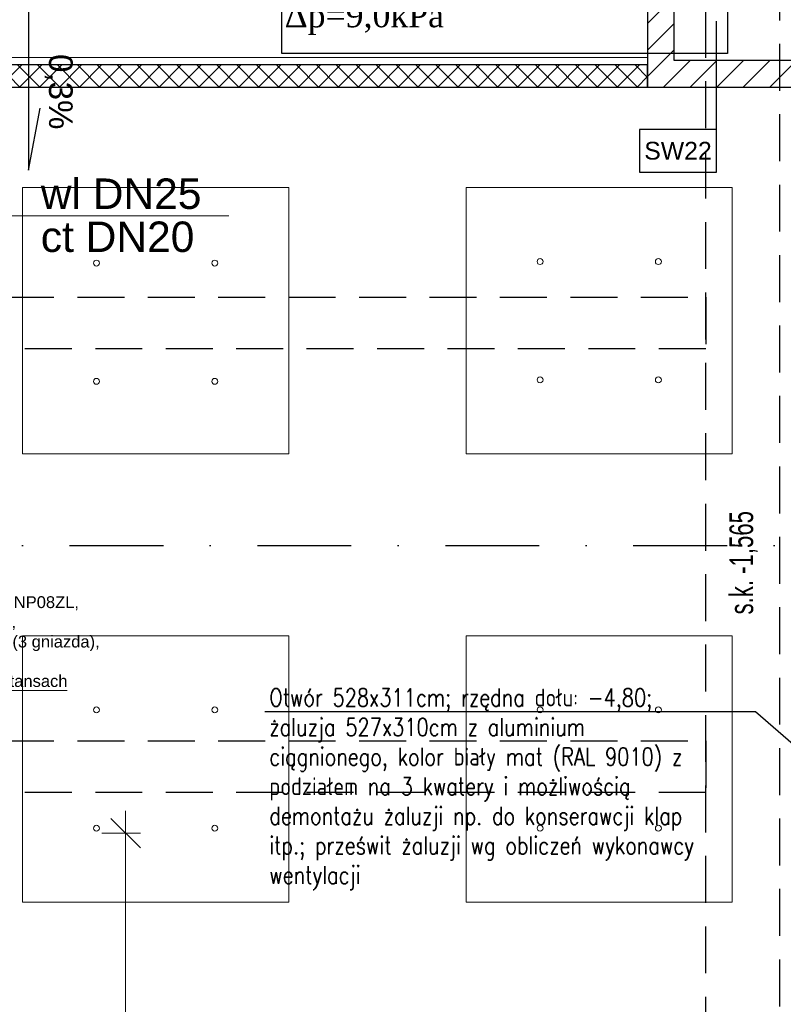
# Model space of a CAD drawing. Header units: centimetres. Extents: x -10702 to 24628, y -4437 to 19798.
# Tile 63 of 92: x 12918 to 13434, y 8890 to 9556. Entities that reach past the tile are written whole.
import ezdxf

# ---------------------------------------------------------------- set-up
doc = ezdxf.new("R2010")
doc.units = ezdxf.units.CM
doc.header["$PDMODE"] = 35
doc.header["$PDSIZE"] = 0.1
for name, pattern in [('Kondygnacja  -0_5$0$HIDDEN', [9.525, 6.35, -3.175]), ('Kondygnacja  -0_5$0$HIDDEN2', [4.7625, 3.175, -1.5875]), ('Osie rzutów$0$DASHDOT2', [12.7, 6.35, -3.175, 0, -3.175])]:
    doc.linetypes.add(name, pattern=pattern)
doc.layers.get('0').update_dxf_attribs({"color": 8})
doc.layers.get('DEFPOINTS').update_dxf_attribs({"color": 8})
for name, color, linetype in [('bgde_AJ_opis', 7, 'Continuous'), ('Kondygnacja  -0_5$0$ARCH_GK', 8, 'Continuous'), ('Kondygnacja  -0_5$0$ARCH_INFO_OPISY_PRZEGRODY', 8, 'Continuous'), ('Kondygnacja  -0_5$0$ARCH_KONSTR_POWYŻEJ RZUTU', 8, 'Kondygnacja  -0_5$0$HIDDEN'), ('Kondygnacja  -0_5$0$ARCH_KONSTR_POWYŻEJ RZUTU_IST', 8, 'Kondygnacja  -0_5$0$HIDDEN2'), ('Kondygnacja  -0_5$0$ARCH_MUROWANE', 8, 'Continuous'), ('Kondygnacja -1$0$ARCH_GK', 8, 'Continuous'), ('Kondygnacja -1$0$ARCH_INFO_OPISY', 8, 'Continuous'), ('Kondygnacja -1$0$ARCH_MUROWANE', 8, 'Continuous'), ('Osie rzutów$0$ARCH_INFO_OSIE_IST', 8, 'Osie rzutów$0$DASHDOT2'), ('Osie rzutów$0$ARCH_INFO_OSIE_OPISY_IST', 8, 'Continuous')]:
    doc.layers.add(name, color=color, linetype=linetype)
for name, color, linetype, lineweight in [('bgde_opis ct 1', 7, 'Continuous', 20), ('bgde_rzędne wl ct', 7, 'Continuous', 25), ('Kondygnacja  -0_5$0$ARCH_WIDOK', 8, 'Continuous', 13), ('RYSUNKOWE_NIEDRUK', 8, 'Continuous', 9), ('SU Lampy kwadratowe  -05$0$ARCH_SUFITY_PODWIESZANE', 8, 'Continuous', 9), ('SYSTEMY AV', 8, 'Continuous', 13)]:
    doc.layers.add(name, color=color, linetype=linetype, lineweight=lineweight)
doc.styles.add('-1 sale konferencyjne$0$Arial', font='arial.ttf')
doc.styles.add('Arial', font='arial.ttf')
doc.styles.add('Kondygnacja  -0_5$0$Arial', font='arial.ttf')
doc.styles.add('Kondygnacja  -0_5$0$BIKTS', font='bikromsw.shx', dxfattribs={"width": 0.8})
doc.styles.add('Kondygnacja -1$0$ROMANS-50-CM', font='romans.shx', dxfattribs={"width": 0.8, "height": 10})
doc.styles.add('Kondygnacja -1$0$Standard', font='txt')
doc.styles.add('Romans', font='Romans.shx')
doc.dimstyles.new('Kondygnacja -1$0$ISO-25', dxfattribs={"dimtxt": 2.5, "dimasz": 2.5, "dimexe": 1.25, "dimexo": 0.625, "dimtad": 1, "dimtxsty": 'Kondygnacja -1$0$Standard', "dimcen": 2.5, "dimadec": 0, "dimazin": 0, "dimtfac": 1, "dimtmove": 0, "dimatfit": 3, "dimfxl": 0, "dimarcsym": 0})
doc.dimstyles.new('Wymiary 1-200', dxfattribs={"dimtxt": 22, "dimasz": 20, "dimexe": 10, "dimexo": 0, "dimgap": 8, "dimtad": 1, "dimrnd": 0.5, "dimzin": 12, "dimdsep": 46, "dimtxsty": 'Romans', "dimblk": 'OBLIQUE', "dimcen": 0.5, "dimdle": 15, "dimclrt": 55, "dimazin": 0, "dimtfac": 1, "dimtmove": 1, "dimatfit": 3, "dimfxl": 0, "dimtolj": 1, "dimtzin": 0, "dimarcsym": 0})

# ---------------------------------------------------------------- blocks, each defined once
blk = doc.blocks.new('Osie rzutów')
at = {"layer": 'Osie rzutów$0$ARCH_INFO_OSIE_IST', "ltscale": 10}
blk.add_line((4436.04, 9200), (15156.54, 9200), dxfattribs=at)
blk = doc.blocks.new('SU Lampy kwadratowe  -05')
at = {"layer": 'SU Lampy kwadratowe  -05$0$ARCH_SUFITY_PODWIESZANE'}
for points in [[(12920, 9442), (13100, 9442), (13100, 9262), (12920, 9262)], [(13220, 9442), (13400, 9442), (13400, 9262), (13220, 9262)], [(12920, 9138.86), (13100, 9138.86), (13100, 8958.86), (12920, 8958.86)], [(13220, 9138.86), (13400, 9138.86), (13400, 8958.86), (13220, 8958.86)]]:
    blk.add_lwpolyline(points, close=True, dxfattribs=at)
for centre in [(12970, 9391), (13050, 9391), (13270, 9392), (13350, 9392), (12970, 9311), (13050, 9311), (13270, 9312), (13350, 9312), (12970, 9088.86), (13050, 9088.86), (13270, 9088.86), (13350, 9088.86), (12970, 9008.86), (13050, 9008.86), (13270, 9008.86), (13350, 9008.86)]:
    blk.add_circle(centre, 2, dxfattribs=at)
blk = doc.blocks.new('Kondygnacja  -0_5$0$konstrukcja istniejąca -0.5')
at = {"layer": 'Kondygnacja  -0_5$0$ARCH_KONSTR_POWYŻEJ RZUTU_IST', "ltscale": 10}
for points in [[(13432, 9825), (13432, 4975), (13382, 4975)], [(13382, 8625), (13382, 9775)], [(12338, 9367.89), (13382, 9367.89), (13382, 9332.89), (12338, 9332.89)], [(12338, 9067.89), (13382, 9067.89), (13382, 9032.89), (12338, 9032.89)]]:
    blk.add_lwpolyline(points, dxfattribs=at)
at = {"layer": 'Kondygnacja  -0_5$0$ARCH_KONSTR_POWYŻEJ RZUTU_IST', "style": 'Kondygnacja  -0_5$0$BIKTS', "width": 0.7}
blk.add_text('s.k. -1,565', height=16, rotation=90, dxfattribs=at).set_placement((13414.08, 9153.39))
blk = doc.blocks.new('Kondygnacja -1$0$_Dot')
at = {"color": 0, "linetype": 'ByBlock', "lineweight": -2}
blk.add_line((-0.5, 0), (-1, 0), dxfattribs=at)
at = {"color": 0, "linetype": 'ByBlock', "const_width": 0.5}
blk.add_lwpolyline([(-0.25, 0, 1), (0.25, 0, 1)], format="xyb", close=True, dxfattribs=at)
blk = doc.blocks.new('_Oblique')
at = {"color": 0, "linetype": 'ByBlock', "lineweight": -2}
blk.add_line((-0.5, -0.5), (0.5, 0.5), dxfattribs=at)
blk = doc.blocks.new('*D335')
at = {"layer": 'DEFPOINTS', "color": 0}
for p in [(-630.08, 4005.51), (-753.43, 3305.51), (-470.31, 3305.51)]:
    blk.add_point(p, dxfattribs=at)
at = {"layer": 'SYSTEMY AV', "color": 0, "lineweight": -2}
for p, q in [((-470.31, 4020.51), (-470.31, 3290.51)), ((-486.31, 4005.51), (-460.31, 4005.51)), ((-486.31, 3305.51), (-460.31, 3305.51))]:
    blk.add_line(p, q, dxfattribs=at)
at = {"layer": 'SYSTEMY AV', "color": 0, "lineweight": -2, "xscale": 20, "yscale": 20, "zscale": 20}
for p, rotation in [((-470.31, 4005.51), 90), ((-470.31, 3305.51), 270)]:
    blk.add_blockref('_Oblique', p, dxfattribs=dict(at, rotation=rotation))
at = {"layer": 'SYSTEMY AV', "color": 55, "insert": (-489.31, 3655.51), "char_height": 22, "attachment_point": 5, "rotation": 90, "style": 'Romans'}
blk.add_mtext('\\A1;700', dxfattribs=at)
blk = doc.blocks.new('A$C59BE0B33')
at = {"layer": 'SYSTEMY AV'}
blk.add_line((-705.157, 4101.924), (-509.758, 4101.997), dxfattribs=at)
at = {"layer": 'SYSTEMY AV', "insert": (-591.253, 4101.967), "char_height": 20, "width": 224.13601, "attachment_point": 8, "style": '-1 sale konferencyjne$0$Arial'}
blk.add_mtext('\\P{\\H0.4x;Projektor NEC NP 4100W/ NP08ZL, \\PWinda Ravell 280 , \\Pdoprowadzić:  zasilanie 230V (3 gniazda), sieć LAN, FO,\\Pmocowanie windy na dystansach }', dxfattribs=at)
at = {"layer": 'SYSTEMY AV'}
dim = blk.add_linear_dim(base=(-470.312, 3305.511), p1=(-630.082, 4005.511), p2=(-753.431, 3305.511), angle=90, dimstyle='Wymiary 1-200', dxfattribs=at)
dim.commit()
dim.dimension.update_dxf_attribs({"geometry": '*D335', "text_midpoint": (-489.312, 3655.511)})

msp = doc.modelspace()

# ---------------------------------------------------------------- hatches: boundary and pattern name
at = {"layer": 'Kondygnacja  -0_5$0$ARCH_MUROWANE', "linetype": 'Continuous', "lineweight": -3}
h = msp.add_hatch(dxfattribs=at)
h.set_pattern_fill('ANSI31', color=256, scale=4, style=0)
h.paths.add_polyline_path([(13342.695, 9510), (13360.695, 9528), (13360.695, 9738), (13342.695, 9756)], flags=0)
h = msp.add_hatch(dxfattribs=at)
h.set_pattern_fill('ANSI31', color=256, scale=4, style=0)
h.paths.add_polyline_path([(13360.695, 9528), (13342.695, 9510), (13447.5, 9510), (13447.5, 9528)], flags=0)
at = {"layer": 'Kondygnacja -1$0$ARCH_MUROWANE', "linetype": 'Continuous', "lineweight": -3}
h = msp.add_hatch(dxfattribs=at)
h.set_pattern_fill('ANSI37', color=256, scale=3, style=0)
h.paths.add_polyline_path([(12270, 9510), (13342.695, 9510), (13342.695, 9525), (12270, 9525)])
h.paths.add_polyline_path([(12270, 9525), (12255, 9525), (12255, 8635.5), (12270, 8635.5)])

# ---------------------------------------------------------------- linework, layer by layer
at = {"layer": 'bgde_AJ_opis'}
msp.add_lwpolyline([(13095.428, 9653.378), (13396.73, 9653.378), (13396.73, 9532.731), (13095.428, 9532.731)], close=True, dxfattribs=at)
at = {"layer": 'bgde_opis ct 1'}
for q in [(12873.862, 9422.856), (13059.571, 9422.965)]:
    msp.add_line((12925.339, 9422.965), q, dxfattribs=at)
at = {"layer": 'bgde_rzędne wl ct'}
for p, q in [((12924.106, 9577.817), (12924.106, 9453.827)), ((12924.106, 9453.827), (12932.011, 9495.813))]:
    msp.add_line(p, q, dxfattribs=at)
at = {"layer": 'Kondygnacja  -0_5$0$ARCH_GK', "linetype": 'Continuous', "lineweight": -3}
for p, q in [((13342.695, 9525), (12493.5, 9525)), ((13342.695, 9510), (13342.695, 9525)), ((12508.5, 9510), (13342.695, 9510))]:
    msp.add_line(p, q, dxfattribs=at)
at = {"layer": 'Kondygnacja  -0_5$0$ARCH_INFO_OPISY_PRZEGRODY'}
msp.add_lwpolyline([(13389.26, 9481.287), (13389.26, 9554.511)], dxfattribs=at)
msp.add_lwpolyline([(13337.26, 9452.487), (13389.26, 9452.487), (13389.26, 9481.287), (13337.26, 9481.287), (13337.26, 9452.487)], close=True, dxfattribs=at)
at = {"layer": 'Kondygnacja  -0_5$0$ARCH_MUROWANE', "linetype": 'Continuous', "lineweight": -3}
for p, q in [((13342.695, 9756), (13342.695, 9510)), ((13360.695, 9528), (13360.695, 9738)), ((13447.5, 9528), (13360.695, 9528)), ((13342.695, 9510), (13447.5, 9510))]:
    msp.add_line(p, q, dxfattribs=at)
at = {"layer": 'Kondygnacja  -0_5$0$ARCH_WIDOK'}
msp.add_lwpolyline([(12250, 9510), (12250, 9510), (12250, 9530), (13342.695, 9530)], dxfattribs=at)
at = {"layer": 'Kondygnacja -1$0$ARCH_GK', "linetype": 'Continuous', "lineweight": -3}
msp.add_lwpolyline([(12270, 9510), (13342.695, 9510), (13342.695, 9525), (12270, 9525)], close=True, dxfattribs=at)

# ---------------------------------------------------------------- block references
at = {"layer": 'Kondygnacja  -0_5$0$ARCH_KONSTR_POWYŻEJ RZUTU'}
msp.add_blockref('Kondygnacja  -0_5$0$konstrukcja istniejąca -0.5', (0, 0), dxfattribs=at)
at = {"layer": 'Osie rzutów$0$ARCH_INFO_OSIE_OPISY_IST'}
msp.add_blockref('Osie rzutów', (0, 0), dxfattribs=at)
at = {"layer": 'RYSUNKOWE_NIEDRUK', "lineweight": 13}
msp.add_blockref('A$C59BE0B33', (13460, 5000), dxfattribs=at)
msp.add_blockref('A$C59BE0B33', (13460, 5000), dxfattribs=at)
at = {"layer": 'SU Lampy kwadratowe  -05$0$ARCH_SUFITY_PODWIESZANE'}
msp.add_blockref('SU Lampy kwadratowe  -05', (0, 0), dxfattribs=at)

# ---------------------------------------------------------------- texts
at = {"layer": 'bgde_AJ_opis', "insert": (13097.294, 9646.463), "char_height": 16, "width": 368.15432, "attachment_point": 1}
msp.add_mtext('\\A1;{\\fTimes New Roman|b0|i0|c238|p18;Nagrzewnica wodna \\PQ=3,59kW; 60/45C\\PAxBxH=630x580x90mm\\P\\fTimes New Roman|b0|i0|c0|p18;Δ\\fTimes New Roman|b0|i0|c238|p18;p=9,0kPa}', dxfattribs=at)
at = {"layer": 'bgde_opis ct 1', "color": 2, "style": 'Arial'}
for s, p in [('wl DN25', (12932.349, 9427.607, 5019.99)), ('ct DN20', (12932.349, 9398.495, 5019.99))]:
    msp.add_text(s, height=20.583, rotation=360, dxfattribs=at).set_placement(p)
at = {"layer": 'bgde_rzędne wl ct', "insert": (12953.917, 9532.304, 6365.1), "char_height": 16, "width": 531.5734, "attachment_point": 1, "rotation": 270, "style": 'Arial'}
msp.add_mtext('0,3%', dxfattribs=at)
at = {"layer": 'Kondygnacja  -0_5$0$ARCH_INFO_OPISY_PRZEGRODY', "insert": (13363.26, 9466.887), "char_height": 12, "width": 52, "attachment_point": 5, "style": 'Kondygnacja  -0_5$0$Arial'}
msp.add_mtext('SW22', dxfattribs=at)
at = {"layer": 'Kondygnacja -1$0$ARCH_INFO_OPISY', "insert": (13086.893, 9103.226), "char_height": 12, "width": 321.60776, "attachment_point": 1, "style": 'Kondygnacja -1$0$ROMANS-50-CM'}
msp.add_mtext('Otwór 528x311cm; rzędna dołu: -4,80;\\Pżaluzja 527x310cm z aluminium ciągnionego, kolor biały mat (RAL 9010) z podziałem na 3 kwatery i możliwością demontażu żaluzji np. do konserawcji klap itp.; prześwit żaluzji wg obliczeń wykonawcy wentylacji', dxfattribs=at)

# ---------------------------------------------------------------- leaders
at = {"layer": 'Kondygnacja -1$0$ARCH_INFO_OPISY'}
msp.add_leader([(13607.603, 8920), (13415.761, 9087.489), (13083.872, 9087.489)], dimstyle='Kondygnacja -1$0$ISO-25', override={"dimscale": 5, "dimasz": 2, "dimtad": 0, "dimldrblk": 'Kondygnacja -1$0$_Dot'}, dxfattribs=at)

doc.saveas('drawing.dxf')
